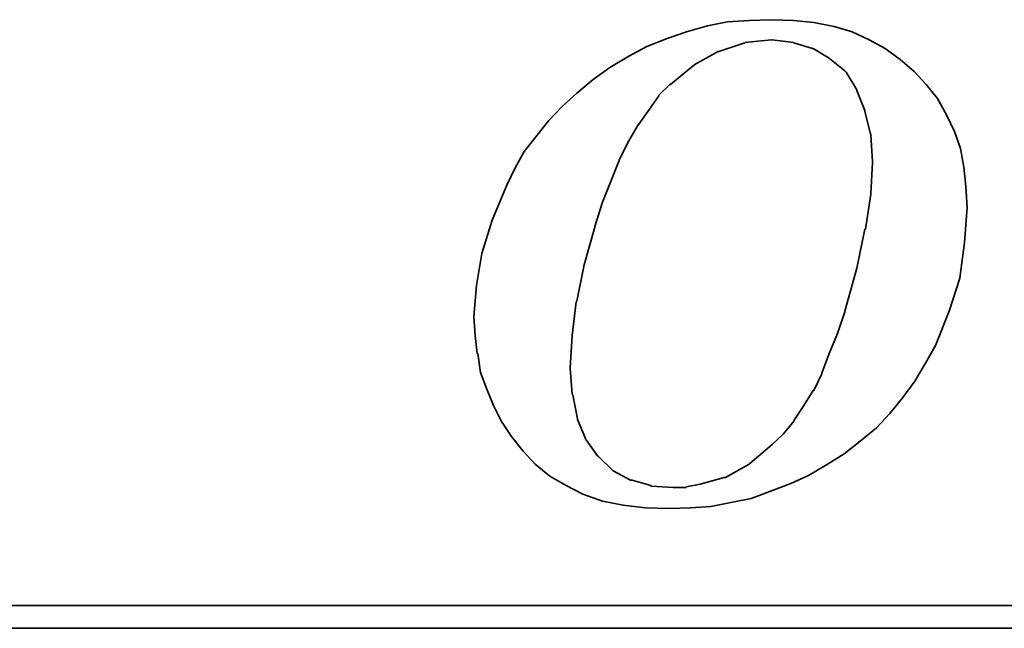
# Model space of a CAD drawing. Header units: inches. Extents: x 17 to 881, y 42 to 673.
# Tile 35 of 50: x 215 to 220, y 112 to 115. Entities that reach past the tile are written whole.
import ezdxf

# ---------------------------------------------------------------- set-up
doc = ezdxf.new("R2010")
doc.units = ezdxf.units.IN
doc.header["$LTSCALE"] = 0.1
doc.layers.add('DIM', color=4, linetype='Continuous')
doc.layers.add('layer 1', color=7, linetype='Continuous')

# ---------------------------------------------------------------- blocks, each defined once
blk = doc.blocks.new('TBI MOTION logo(完整正式版)')
at = {"layer": 'layer 1', "color": 22, "lineweight": 35}
for points, knots in [([(-11.34375, -6.98375), (-11.34375, -6.98375), (-10.91375, -7.43875), (-10.91375, -7.43875), (-10.91375, -7.43875), (-10.91375, -7.43875), (-10.38625, -7.87125), (-10.38625, -7.87125), (-10.38625, -7.87125), (-10.38625, -7.87125), (-9.81125, -8.20375), (-9.81125, -8.20375), (-9.81125, -8.20375), (-9.81125, -8.20375), (-9.21125, -8.51875), (-9.21125, -8.51875), (-9.21125, -8.51875), (-9.21125, -8.51875), (-8.51625, -8.75875), (-8.51625, -8.75875), (-8.51625, -8.75875), (-8.51625, -8.75875), (-7.77125, -8.90375), (-7.77125, -8.90375), (-7.77125, -8.90375), (-7.77125, -8.90375), (-6.97875, -8.99875), (-6.97875, -8.99875), (-6.97875, -8.99875), (-6.97875, -8.99875), (-6.14125, -9.02375), (-6.14125, -9.02375), (-6.14125, -9.02375), (-6.14125, -9.02375), (-5.37125, -8.99875), (-5.37125, -8.99875), (-5.37125, -8.99875), (-5.37125, -8.99875), (-4.65375, -8.94875), (-4.65375, -8.94875), (-4.65375, -8.94875), (-4.65375, -8.94875), (-3.93375, -8.80625), (-3.93375, -8.80625), (-3.93375, -8.80625), (-3.93375, -8.80625), (-3.21375, -8.66375), (-3.21375, -8.66375), (-3.21375, -8.66375), (-3.21375, -8.66375), (-2.49375, -8.39875), (-2.49375, -8.39875), (-2.49375, -8.39875), (-2.49375, -8.39875), (-1.79875, -8.13375), (-1.79875, -8.13375), (-1.79875, -8.13375), (-1.79875, -8.13375), (-1.17375, -7.84375), (-1.17375, -7.84375), (-1.17375, -7.84375), (-1.17375, -7.84375), (-0.52375, -7.46375), (-0.52375, -7.46375), (-0.52375, -7.46375), (-0.52375, -7.46375), (0.10124, -7.07875), (0.10124, -7.07875), (0.10124, -7.07875), (0.10124, -7.07875), (0.67625, -6.62375), (0.67625, -6.62375), (0.67625, -6.62375), (0.67625, -6.62375), (1.24874, -6.14375), (1.24874, -6.14375), (1.24874, -6.14375), (1.24874, -6.14375), (1.72874, -5.64125), (1.72874, -5.64125), (1.72874, -5.64125), (1.72874, -5.64125), (2.18624, -5.06375), (2.18624, -5.06375), (2.18624, -5.06375), (2.18624, -5.06375), (2.61625, -4.48874), (2.61625, -4.48874), (2.61625, -4.48874), (2.61625, -4.48874), (3.00125, -3.83874), (3.00125, -3.83874), (3.00125, -3.83874), (3.00125, -3.83874), (3.36124, -3.21374), (3.36124, -3.21374), (3.36124, -3.21374), (3.36124, -3.21374), (3.84374, -1.99125), (3.84374, -1.99125), (3.84374, -1.99125), (3.84374, -1.99125), (4.22625, -0.81875), (4.22625, -0.81875), (4.22625, -0.81875), (4.22625, -0.81875), (4.39125, 0.45624), (4.39125, 0.45624), (4.39125, 0.45624), (4.39125, 0.45624), (4.48874, 1.70124), (4.48874, 1.70124), (4.48874, 1.70124), (4.48874, 1.70124), (4.43874, 2.44625), (4.43874, 2.44625), (4.43874, 2.44625), (4.43874, 2.44625), (4.36874, 3.14125), (4.36874, 3.14125), (4.36874, 3.14125), (4.36874, 3.14125), (4.25125, 3.81125), (4.25125, 3.81125), (4.25125, 3.81125), (4.25125, 3.81125), (4.03124, 4.41125), (4.03124, 4.41125), (4.03124, 4.41125), (4.03124, 4.41125), (3.74374, 5.01125), (3.74374, 5.01125), (3.74374, 5.01125), (3.74374, 5.01125), (3.43124, 5.58875), (3.43124, 5.58875), (3.43124, 5.58875), (3.43124, 5.58875), (3.02625, 6.09125), (3.02625, 6.09125), (3.02625, 6.09125), (3.02625, 6.09125), (2.59374, 6.54875), (2.59374, 6.54875), (2.59374, 6.54875), (2.59374, 6.54875), (2.09124, 6.98125), (2.09124, 6.98125), (2.09124, 6.98125), (2.09124, 6.98125), (1.56124, 7.36625), (1.56124, 7.36625), (1.56124, 7.36625), (1.56124, 7.36625), (0.98624, 7.67625), (0.98624, 7.67625), (0.98624, 7.67625), (0.98624, 7.67625), (0.38624, 7.96375), (0.38624, 7.96375), (0.38624, 7.96375), (0.38624, 7.96375), (-0.25875, 8.15625), (-0.25875, 8.15625), (-0.25875, 8.15625), (-0.25875, 8.15625), (-0.98125, 8.30125), (-0.98125, 8.30125), (-0.98125, 8.30125), (-0.98125, 8.30125), (-1.70124, 8.37125), (-1.70124, 8.37125), (-1.70124, 8.37125), (-1.70124, 8.37125), (-2.49375, 8.39624), (-2.49375, 8.39624), (-2.49375, 8.39624), (-2.49375, 8.39624), (-3.28625, 8.37125), (-3.28625, 8.37125), (-3.28625, 8.37125), (-3.28625, 8.37125), (-4.05125, 8.32125), (-4.05125, 8.32125), (-4.05125, 8.32125), (-4.05125, 8.32125), (-4.77375, 8.18125), (-4.77375, 8.18125), (-4.77375, 8.18125), (-4.77375, 8.18125), (-5.51625, 7.96375), (-5.51625, 7.96375), (-5.51625, 7.96375), (-5.51625, 7.96375), (-6.21125, 7.72625), (-6.21125, 7.72625), (-6.21125, 7.72625), (-6.21125, 7.72625), (-6.92875, 7.43625), (-6.92875, 7.43625), (-6.92875, 7.43625), (-6.92875, 7.43625), (-7.57875, 7.10125), (-7.57875, 7.10125), (-7.57875, 7.10125), (-7.57875, 7.10125), (-8.24875, 6.69125), (-8.24875, 6.69125), (-8.24875, 6.69125), (-8.24875, 6.69125), (-8.84875, 6.26125), (-8.84875, 6.26125), (-8.84875, 6.26125), (-8.84875, 6.26125), (-9.42625, 5.78125), (-9.42625, 5.78125), (-9.42625, 5.78125), (-9.42625, 5.78125), (-9.95375, 5.30125), (-9.95375, 5.30125), (-9.95375, 5.30125), (-9.95375, 5.30125), (-10.43375, 4.79624), (-10.43375, 4.79624), (-10.43375, 4.79624), (-10.43375, 4.79624), (-10.88875, 4.22125), (-10.88875, 4.22125), (-10.88875, 4.22125), (-10.88875, 4.22125), (-11.29875, 3.69375), (-11.29875, 3.69375), (-11.29875, 3.69375), (-11.29875, 3.69375), (-11.63375, 3.09125), (-11.63375, 3.09125), (-11.63375, 3.09125), (-11.63375, 3.09125), (-11.91875, 2.49625), (-11.91875, 2.49625), (-11.91875, 2.49625), (-11.91875, 2.49625), (-12.44875, 1.24625), (-12.44875, 1.24625), (-12.44875, 1.24625), (-12.44875, 1.24625), (-12.80875, 0.06874), (-12.80875, 0.06874), (-12.80875, 0.06874), (-12.80875, 0.06874), (-12.99875, -1.07875), (-12.99875, -1.07875), (-12.99875, -1.07875), (-12.99875, -1.07875), (-13.09375, -2.18375), (-13.09375, -2.18375), (-13.09375, -2.18375), (-13.09375, -2.18375), (-13.04875, -2.85375), (-13.04875, -2.85375), (-13.04875, -2.85375), (-13.04875, -2.85375), (-12.97375, -3.50375), (-12.97375, -3.50375), (-12.97375, -3.50375), (-12.97375, -3.50375), (-12.95375, -3.50375), (-12.95375, -3.50375), (-12.95375, -3.50375), (-12.95375, -3.50375), (-12.85375, -4.17375), (-12.85375, -4.17375), (-12.85375, -4.17375), (-12.85375, -4.17375), (-12.63875, -4.77624), (-12.63875, -4.77624), (-12.63875, -4.77624), (-12.63875, -4.77624), (-12.39875, -5.35125), (-12.39875, -5.35125), (-12.39875, -5.35125), (-12.39875, -5.35125), (-12.11375, -5.92875), (-12.11375, -5.92875), (-12.11375, -5.92875), (-12.11375, -5.92875), (-11.75375, -6.45375), (-11.75375, -6.45375), (-11.75375, -6.45375), (-11.75375, -6.45375), (-11.34375, -6.98375), (-11.34375, -6.98375)], [0, 0, 0, 0, 0.01369863, 0.01369863, 0.01369863, 0.01369863, 0.02739726, 0.02739726, 0.02739726, 0.02739726, 0.04109589, 0.04109589, 0.04109589, 0.04109589, 0.05479452, 0.05479452, 0.05479452, 0.05479452, 0.06849315, 0.06849315, 0.06849315, 0.06849315, 0.08219178, 0.08219178, 0.08219178, 0.08219178, 0.09589041, 0.09589041, 0.09589041, 0.09589041, 0.10958904, 0.10958904, 0.10958904, 0.10958904, 0.12328767, 0.12328767, 0.12328767, 0.12328767, 0.1369863, 0.1369863, 0.1369863, 0.1369863, 0.15068493, 0.15068493, 0.15068493, 0.15068493, 0.16438356, 0.16438356, 0.16438356, 0.16438356, 0.17808219, 0.17808219, 0.17808219, 0.17808219, 0.19178082, 0.19178082, 0.19178082, 0.19178082, 0.20547945, 0.20547945, 0.20547945, 0.20547945, 0.21917808, 0.21917808, 0.21917808, 0.21917808, 0.23287671, 0.23287671, 0.23287671, 0.23287671, 0.24657534, 0.24657534, 0.24657534, 0.24657534, 0.26027397, 0.26027397, 0.26027397, 0.26027397, 0.2739726, 0.2739726, 0.2739726, 0.2739726, 0.28767123, 0.28767123, 0.28767123, 0.28767123, 0.30136986, 0.30136986, 0.30136986, 0.30136986, 0.31506849, 0.31506849, 0.31506849, 0.31506849, 0.32876712, 0.32876712, 0.32876712, 0.32876712, 0.34246575, 0.34246575, 0.34246575, 0.34246575, 0.35616438, 0.35616438, 0.35616438, 0.35616438, 0.36986301, 0.36986301, 0.36986301, 0.36986301, 0.38356164, 0.38356164, 0.38356164, 0.38356164, 0.39726027, 0.39726027, 0.39726027, 0.39726027, 0.4109589, 0.4109589, 0.4109589, 0.4109589, 0.42465753, 0.42465753, 0.42465753, 0.42465753, 0.43835616, 0.43835616, 0.43835616, 0.43835616, 0.45205479, 0.45205479, 0.45205479, 0.45205479, 0.46575342, 0.46575342, 0.46575342, 0.46575342, 0.47945205, 0.47945205, 0.47945205, 0.47945205, 0.49315068, 0.49315068, 0.49315068, 0.49315068, 0.50684932, 0.50684932, 0.50684932, 0.50684932, 0.52054795, 0.52054795, 0.52054795, 0.52054795, 0.53424658, 0.53424658, 0.53424658, 0.53424658, 0.54794521, 0.54794521, 0.54794521, 0.54794521, 0.56164384, 0.56164384, 0.56164384, 0.56164384, 0.57534247, 0.57534247, 0.57534247, 0.57534247, 0.5890411, 0.5890411, 0.5890411, 0.5890411, 0.60273973, 0.60273973, 0.60273973, 0.60273973, 0.61643836, 0.61643836, 0.61643836, 0.61643836, 0.63013699, 0.63013699, 0.63013699, 0.63013699, 0.64383562, 0.64383562, 0.64383562, 0.64383562, 0.65753425, 0.65753425, 0.65753425, 0.65753425, 0.67123288, 0.67123288, 0.67123288, 0.67123288, 0.68493151, 0.68493151, 0.68493151, 0.68493151, 0.69863014, 0.69863014, 0.69863014, 0.69863014, 0.71232877, 0.71232877, 0.71232877, 0.71232877, 0.7260274, 0.7260274, 0.7260274, 0.7260274, 0.73972603, 0.73972603, 0.73972603, 0.73972603, 0.75342466, 0.75342466, 0.75342466, 0.75342466, 0.76712329, 0.76712329, 0.76712329, 0.76712329, 0.78082192, 0.78082192, 0.78082192, 0.78082192, 0.79452055, 0.79452055, 0.79452055, 0.79452055, 0.80821918, 0.80821918, 0.80821918, 0.80821918, 0.82191781, 0.82191781, 0.82191781, 0.82191781, 0.83561644, 0.83561644, 0.83561644, 0.83561644, 0.84931507, 0.84931507, 0.84931507, 0.84931507, 0.8630137, 0.8630137, 0.8630137, 0.8630137, 0.87671233, 0.87671233, 0.87671233, 0.87671233, 0.89041096, 0.89041096, 0.89041096, 0.89041096, 0.90410959, 0.90410959, 0.90410959, 0.90410959, 0.91780822, 0.91780822, 0.91780822, 0.91780822, 0.93150685, 0.93150685, 0.93150685, 0.93150685, 0.94520548, 0.94520548, 0.94520548, 0.94520548, 0.95890411, 0.95890411, 0.95890411, 0.95890411, 0.97260274, 0.97260274, 0.97260274, 0.97260274, 0.98630137, 0.98630137, 0.98630137, 0.98630137, 1, 1, 1, 1]), ([(-8.77875, 1.03124), (-8.77875, 1.03124), (-8.51625, 1.89625), (-8.51625, 1.89625), (-8.51625, 1.89625), (-8.51625, 1.89625), (-8.20375, 2.66375), (-8.20375, 2.66375), (-8.20375, 2.66375), (-8.20375, 2.66375), (-7.91625, 3.38125), (-7.91625, 3.38125), (-7.91625, 3.38125), (-7.91625, 3.38125), (-7.91625, 3.40624), (-7.91625, 3.40624), (-7.91625, 3.40624), (-7.91625, 3.40624), (-7.57875, 4.07624), (-7.57875, 4.07624), (-7.57875, 4.07624), (-7.57875, 4.07624), (-7.24375, 4.65125), (-7.24375, 4.65125), (-7.24375, 4.65125), (-7.24375, 4.65125), (-7.21875, 4.65125), (-7.21875, 4.65125), (-7.21875, 4.65125), (-7.21875, 4.65125), (-7.21875, 4.67624), (-7.21875, 4.67624), (-7.21875, 4.67624), (-7.21875, 4.67624), (-6.83625, 5.20375), (-6.83625, 5.20375), (-6.83625, 5.20375), (-6.83625, 5.20375), (-6.49875, 5.68625), (-6.49875, 5.68625), (-6.49875, 5.68625), (-6.49875, 5.68625), (-6.49875, 5.70625), (-6.49875, 5.70625), (-6.49875, 5.70625), (-6.49875, 5.70625), (-6.11625, 6.09125), (-6.11625, 6.09125), (-6.11625, 6.09125), (-6.11625, 6.09125), (-6.09125, 6.09125), (-6.09125, 6.09125), (-6.09125, 6.09125), (-6.09125, 6.09125), (-5.27375, 6.76625), (-5.27375, 6.76625), (-5.27375, 6.76625), (-5.27375, 6.76625), (-5.24875, 6.76625), (-5.24875, 6.76625), (-5.24875, 6.76625), (-5.24875, 6.76625), (-5.24875, 6.78625), (-5.24875, 6.78625), (-5.24875, 6.78625), (-5.24875, 6.78625), (-4.38875, 7.26624), (-4.38875, 7.26624), (-4.38875, 7.26624), (-4.38875, 7.26624), (-4.36125, 7.26624), (-4.36125, 7.26624), (-4.36125, 7.26624), (-4.36125, 7.26624), (-3.93375, 7.41125), (-3.93375, 7.41125), (-3.93375, 7.41125), (-3.93375, 7.41125), (-3.47375, 7.55625), (-3.47375, 7.55625), (-3.47375, 7.55625), (-3.47375, 7.55625), (-3.45375, 7.55625), (-3.45375, 7.55625), (-3.45375, 7.55625), (-3.45375, 7.55625), (-3.42875, 7.58124), (-3.42875, 7.58124), (-3.42875, 7.58124), (-3.42875, 7.58124), (-2.97375, 7.62625), (-2.97375, 7.62625), (-2.97375, 7.62625), (-2.97375, 7.62625), (-2.49375, 7.67625), (-2.49375, 7.67625), (-2.49375, 7.67625), (-2.49375, 7.67625), (-2.46875, 7.67625), (-2.46875, 7.67625), (-2.46875, 7.67625), (-2.46875, 7.67625), (-1.70124, 7.58124), (-1.70124, 7.58124), (-1.70124, 7.58124), (-1.70124, 7.58124), (-1.67875, 7.55625), (-1.67875, 7.55625), (-1.67875, 7.55625), (-1.67875, 7.55625), (-1.65375, 7.55625), (-1.65375, 7.55625), (-1.65375, 7.55625), (-1.65375, 7.55625), (-1.03125, 7.36625), (-1.03125, 7.36625), (-1.03125, 7.36625), (-1.03125, 7.36625), (-1.00625, 7.36625), (-1.00625, 7.36625), (-1.00625, 7.36625), (-1.00625, 7.36625), (-0.43124, 7.02624), (-0.43124, 7.02624), (-0.43124, 7.02624), (-0.43124, 7.02624), (-0.40625, 7.00624), (-0.40625, 7.00624), (-0.40625, 7.00624), (-0.40625, 7.00624), (0.12124, 6.57124), (0.12124, 6.57124), (0.12124, 6.57124), (0.12124, 6.57124), (0.14624, 6.54875), (0.14624, 6.54875), (0.14624, 6.54875), (0.14624, 6.54875), (0.17124, 6.52375), (0.17124, 6.52375), (0.17124, 6.52375), (0.17124, 6.52375), (0.55625, 5.89875), (0.55625, 5.89875), (0.55625, 5.89875), (0.55625, 5.89875), (0.55625, 5.87625), (0.55625, 5.87625), (0.55625, 5.87625), (0.55625, 5.87625), (0.84124, 5.15625), (0.84124, 5.15625), (0.84124, 5.15625), (0.84124, 5.15625), (0.84124, 5.13125), (0.84124, 5.13125), (0.84124, 5.13125), (0.84124, 5.13125), (1.03624, 4.31875), (1.03624, 4.31875), (1.03624, 4.31875), (1.03624, 4.31875), (1.05624, 4.31875), (1.05624, 4.31875), (1.05624, 4.31875), (1.05624, 4.31875), (1.05624, 4.29125), (1.05624, 4.29125), (1.05624, 4.29125), (1.05624, 4.29125), (1.10625, 3.33125), (1.10625, 3.33125), (1.10625, 3.33125), (1.10625, 3.33125), (1.10625, 3.30875), (1.10625, 3.30875), (1.10625, 3.30875), (1.10625, 3.30875), (1.05624, 2.20624), (1.05624, 2.20624), (1.05624, 2.20624), (1.05624, 2.20624), (1.05624, 2.18124), (1.05624, 2.18124), (1.05624, 2.18124), (1.05624, 2.18124), (0.86624, 0.93624), (0.86624, 0.93624), (0.86624, 0.93624), (0.86624, 0.93624), (0.84124, 0.93624), (0.84124, 0.93624), (0.84124, 0.93624), (0.84124, 0.93624), (0.55625, -0.45874), (0.55625, -0.45874), (0.55625, -0.45874), (0.55625, -0.45874), (0.12124, -1.99125), (0.12124, -1.99125), (0.12124, -1.99125), (0.12124, -1.99125), (0.12124, -2.01874), (0.12124, -2.01874), (0.12124, -2.01874), (0.12124, -2.01874), (-0.13874, -2.78375), (-0.13874, -2.78375), (-0.13874, -2.78375), (-0.13874, -2.78375), (-0.43124, -3.50375), (-0.43124, -3.50375), (-0.43124, -3.50375), (-0.43124, -3.50375), (-0.69375, -4.19875), (-0.69375, -4.19875), (-0.69375, -4.19875), (-0.69375, -4.19875), (-0.69375, -4.22375), (-0.69375, -4.22375), (-0.69375, -4.22375), (-0.69375, -4.22375), (-0.98125, -4.82374), (-0.98125, -4.82374), (-0.98125, -4.82374), (-0.98125, -4.82374), (-1.00625, -4.82374), (-1.00625, -4.82374), (-1.00625, -4.82374), (-1.00625, -4.82374), (-1.33875, -5.35125), (-1.33875, -5.35125), (-1.33875, -5.35125), (-1.33875, -5.35125), (-1.67875, -5.87875), (-1.67875, -5.87875), (-1.67875, -5.87875), (-1.67875, -5.87875), (-1.67875, -5.90375), (-1.67875, -5.90375), (-1.67875, -5.90375), (-1.67875, -5.90375), (-2.05875, -6.35875), (-2.05875, -6.35875), (-2.05875, -6.35875), (-2.05875, -6.35875), (-2.08375, -6.38375), (-2.08375, -6.38375), (-2.08375, -6.38375), (-2.08375, -6.38375), (-2.46875, -6.74375), (-2.46875, -6.74375), (-2.46875, -6.74375), (-2.46875, -6.74375), (-3.25875, -7.41625), (-3.25875, -7.41625), (-3.25875, -7.41625), (-3.25875, -7.41625), (-3.28625, -7.43875), (-3.28625, -7.43875), (-3.28625, -7.43875), (-3.28625, -7.43875), (-4.12375, -7.91875), (-4.12375, -7.91875), (-4.12375, -7.91875), (-4.12375, -7.91875), (-4.14875, -7.91875), (-4.14875, -7.91875), (-4.14875, -7.91875), (-4.14875, -7.91875), (-4.17125, -7.91875), (-4.17125, -7.91875), (-4.17125, -7.91875), (-4.17125, -7.91875), (-5.03375, -8.15875), (-5.03375, -8.15875), (-5.03375, -8.15875), (-5.03375, -8.15875), (-5.51625, -8.25625), (-5.51625, -8.25625), (-5.51625, -8.25625), (-5.51625, -8.25625), (-5.54125, -8.27875), (-5.54125, -8.27875), (-5.54125, -8.27875), (-5.54125, -8.27875), (-5.56375, -8.27875), (-5.56375, -8.27875), (-5.56375, -8.27875), (-5.56375, -8.27875), (-5.99625, -8.27875), (-5.99625, -8.27875), (-5.99625, -8.27875), (-5.99625, -8.27875), (-6.76375, -8.23125), (-6.76375, -8.23125), (-6.76375, -8.23125), (-6.76375, -8.23125), (-6.78875, -8.23125), (-6.78875, -8.23125), (-6.78875, -8.23125), (-6.78875, -8.23125), (-6.78875, -8.20375), (-6.78875, -8.20375), (-6.78875, -8.20375), (-6.78875, -8.20375), (-7.45875, -8.01375), (-7.45875, -8.01375), (-7.45875, -8.01375), (-7.45875, -8.01375), (-7.48375, -8.01375), (-7.48375, -8.01375), (-7.48375, -8.01375), (-7.48375, -8.01375), (-7.50875, -8.01375), (-7.50875, -8.01375), (-7.50875, -8.01375), (-7.50875, -8.01375), (-8.13125, -7.67875), (-8.13125, -7.67875), (-8.13125, -7.67875), (-8.13125, -7.67875), (-8.15625, -7.65375), (-8.15625, -7.65375), (-8.15625, -7.65375), (-8.15625, -7.65375), (-8.65875, -7.17375), (-8.65875, -7.17375), (-8.65875, -7.17375), (-8.65875, -7.17375), (-8.68375, -7.14875), (-8.68375, -7.14875), (-8.68375, -7.14875), (-8.68375, -7.14875), (-9.08875, -6.57375), (-9.08875, -6.57375), (-9.08875, -6.57375), (-9.08875, -6.57375), (-9.11375, -6.54875), (-9.11375, -6.54875), (-9.11375, -6.54875), (-9.11375, -6.54875), (-9.11375, -6.52875), (-9.11375, -6.52875), (-9.11375, -6.52875), (-9.11375, -6.52875), (-9.40375, -5.85375), (-9.40375, -5.85375), (-9.40375, -5.85375), (-9.40375, -5.85375), (-9.40375, -5.82875), (-9.40375, -5.82875), (-9.40375, -5.82875), (-9.40375, -5.82875), (-9.56875, -4.96875), (-9.56875, -4.96875), (-9.56875, -4.96875), (-9.56875, -4.96875), (-9.59375, -4.94375), (-9.59375, -4.94375), (-9.59375, -4.94375), (-9.59375, -4.94375), (-9.66375, -4.03375), (-9.66375, -4.03375), (-9.66375, -4.03375), (-9.66375, -4.03375), (-9.66375, -4.00875), (-9.66375, -4.00875), (-9.66375, -4.00875), (-9.66375, -4.00875), (-9.59375, -2.85375), (-9.59375, -2.85375), (-9.59375, -2.85375), (-9.59375, -2.85375), (-9.45125, -1.65875), (-9.45125, -1.65875), (-9.45125, -1.65875), (-9.45125, -1.65875), (-9.42625, -1.63375), (-9.42625, -1.63375), (-9.42625, -1.63375), (-9.42625, -1.63375), (-9.16125, -0.33875), (-9.16125, -0.33875), (-9.16125, -0.33875), (-9.16125, -0.33875), (-8.77875, 1.00624), (-8.77875, 1.00624), (-8.77875, 1.00624), (-8.77875, 1.00624), (-8.77875, 1.03124), (-8.77875, 1.03124)], [0, 0, 0, 0, 0.01020408, 0.01020408, 0.01020408, 0.01020408, 0.02040816, 0.02040816, 0.02040816, 0.02040816, 0.03061224, 0.03061224, 0.03061224, 0.03061224, 0.04081633, 0.04081633, 0.04081633, 0.04081633, 0.05102041, 0.05102041, 0.05102041, 0.05102041, 0.06122449, 0.06122449, 0.06122449, 0.06122449, 0.07142857, 0.07142857, 0.07142857, 0.07142857, 0.08163265, 0.08163265, 0.08163265, 0.08163265, 0.09183673, 0.09183673, 0.09183673, 0.09183673, 0.10204082, 0.10204082, 0.10204082, 0.10204082, 0.1122449, 0.1122449, 0.1122449, 0.1122449, 0.12244898, 0.12244898, 0.12244898, 0.12244898, 0.13265306, 0.13265306, 0.13265306, 0.13265306, 0.14285714, 0.14285714, 0.14285714, 0.14285714, 0.15306122, 0.15306122, 0.15306122, 0.15306122, 0.16326531, 0.16326531, 0.16326531, 0.16326531, 0.17346939, 0.17346939, 0.17346939, 0.17346939, 0.18367347, 0.18367347, 0.18367347, 0.18367347, 0.19387755, 0.19387755, 0.19387755, 0.19387755, 0.20408163, 0.20408163, 0.20408163, 0.20408163, 0.21428571, 0.21428571, 0.21428571, 0.21428571, 0.2244898, 0.2244898, 0.2244898, 0.2244898, 0.23469388, 0.23469388, 0.23469388, 0.23469388, 0.24489796, 0.24489796, 0.24489796, 0.24489796, 0.25510204, 0.25510204, 0.25510204, 0.25510204, 0.26530612, 0.26530612, 0.26530612, 0.26530612, 0.2755102, 0.2755102, 0.2755102, 0.2755102, 0.28571429, 0.28571429, 0.28571429, 0.28571429, 0.29591837, 0.29591837, 0.29591837, 0.29591837, 0.30612245, 0.30612245, 0.30612245, 0.30612245, 0.31632653, 0.31632653, 0.31632653, 0.31632653, 0.32653061, 0.32653061, 0.32653061, 0.32653061, 0.33673469, 0.33673469, 0.33673469, 0.33673469, 0.34693878, 0.34693878, 0.34693878, 0.34693878, 0.35714286, 0.35714286, 0.35714286, 0.35714286, 0.36734694, 0.36734694, 0.36734694, 0.36734694, 0.37755102, 0.37755102, 0.37755102, 0.37755102, 0.3877551, 0.3877551, 0.3877551, 0.3877551, 0.39795918, 0.39795918, 0.39795918, 0.39795918, 0.40816327, 0.40816327, 0.40816327, 0.40816327, 0.41836735, 0.41836735, 0.41836735, 0.41836735, 0.42857143, 0.42857143, 0.42857143, 0.42857143, 0.43877551, 0.43877551, 0.43877551, 0.43877551, 0.44897959, 0.44897959, 0.44897959, 0.44897959, 0.45918367, 0.45918367, 0.45918367, 0.45918367, 0.46938776, 0.46938776, 0.46938776, 0.46938776, 0.47959184, 0.47959184, 0.47959184, 0.47959184, 0.48979592, 0.48979592, 0.48979592, 0.48979592, 0.5, 0.5, 0.5, 0.5, 0.51020408, 0.51020408, 0.51020408, 0.51020408, 0.52040816, 0.52040816, 0.52040816, 0.52040816, 0.53061224, 0.53061224, 0.53061224, 0.53061224, 0.54081633, 0.54081633, 0.54081633, 0.54081633, 0.55102041, 0.55102041, 0.55102041, 0.55102041, 0.56122449, 0.56122449, 0.56122449, 0.56122449, 0.57142857, 0.57142857, 0.57142857, 0.57142857, 0.58163265, 0.58163265, 0.58163265, 0.58163265, 0.59183673, 0.59183673, 0.59183673, 0.59183673, 0.60204082, 0.60204082, 0.60204082, 0.60204082, 0.6122449, 0.6122449, 0.6122449, 0.6122449, 0.62244898, 0.62244898, 0.62244898, 0.62244898, 0.63265306, 0.63265306, 0.63265306, 0.63265306, 0.64285714, 0.64285714, 0.64285714, 0.64285714, 0.65306122, 0.65306122, 0.65306122, 0.65306122, 0.66326531, 0.66326531, 0.66326531, 0.66326531, 0.67346939, 0.67346939, 0.67346939, 0.67346939, 0.68367347, 0.68367347, 0.68367347, 0.68367347, 0.69387755, 0.69387755, 0.69387755, 0.69387755, 0.70408163, 0.70408163, 0.70408163, 0.70408163, 0.71428571, 0.71428571, 0.71428571, 0.71428571, 0.7244898, 0.7244898, 0.7244898, 0.7244898, 0.73469388, 0.73469388, 0.73469388, 0.73469388, 0.74489796, 0.74489796, 0.74489796, 0.74489796, 0.75510204, 0.75510204, 0.75510204, 0.75510204, 0.76530612, 0.76530612, 0.76530612, 0.76530612, 0.7755102, 0.7755102, 0.7755102, 0.7755102, 0.78571429, 0.78571429, 0.78571429, 0.78571429, 0.79591837, 0.79591837, 0.79591837, 0.79591837, 0.80612245, 0.80612245, 0.80612245, 0.80612245, 0.81632653, 0.81632653, 0.81632653, 0.81632653, 0.82653061, 0.82653061, 0.82653061, 0.82653061, 0.83673469, 0.83673469, 0.83673469, 0.83673469, 0.84693878, 0.84693878, 0.84693878, 0.84693878, 0.85714286, 0.85714286, 0.85714286, 0.85714286, 0.86734694, 0.86734694, 0.86734694, 0.86734694, 0.87755102, 0.87755102, 0.87755102, 0.87755102, 0.8877551, 0.8877551, 0.8877551, 0.8877551, 0.89795918, 0.89795918, 0.89795918, 0.89795918, 0.90816327, 0.90816327, 0.90816327, 0.90816327, 0.91836735, 0.91836735, 0.91836735, 0.91836735, 0.92857143, 0.92857143, 0.92857143, 0.92857143, 0.93877551, 0.93877551, 0.93877551, 0.93877551, 0.94897959, 0.94897959, 0.94897959, 0.94897959, 0.95918367, 0.95918367, 0.95918367, 0.95918367, 0.96938776, 0.96938776, 0.96938776, 0.96938776, 0.97959184, 0.97959184, 0.97959184, 0.97959184, 0.98979592, 0.98979592, 0.98979592, 0.98979592, 1, 1, 1, 1]), ([(75.90875, -9.47875), (75.90875, -9.47875), (75.90875, -12.28625), (75.90875, -12.28625), (75.90875, -12.28625), (75.90875, -12.28625), (75.90875, -12.47875), (75.90875, -12.47875), (75.90875, -12.47875), (75.90875, -12.47875), (75.71625, -12.47875), (75.71625, -12.47875), (75.71625, -12.47875), (75.71625, -12.47875), (-88.32875, -12.47875), (-88.32875, -12.47875), (-88.32875, -12.47875), (-88.32875, -12.47875), (-88.32875, -13.29375), (-88.32875, -13.29375), (-88.32875, -13.29375), (-88.32875, -13.29375), (82.89125, -13.29375), (82.89125, -13.29375), (82.89125, -13.29375), (82.89125, -13.29375), (75.90875, -9.47875), (75.90875, -9.47875)], [0, 0, 0, 0, 0.14285714, 0.14285714, 0.14285714, 0.14285714, 0.28571429, 0.28571429, 0.28571429, 0.28571429, 0.42857143, 0.42857143, 0.42857143, 0.42857143, 0.57142857, 0.57142857, 0.57142857, 0.57142857, 0.71428571, 0.71428571, 0.71428571, 0.71428571, 0.85714286, 0.85714286, 0.85714286, 0.85714286, 1, 1, 1, 1])]:
    blk.add_open_spline(points, degree=3, knots=knots, dxfattribs=at)

msp = doc.modelspace()

# ---------------------------------------------------------------- block references
at = {"layer": 'DIM', "xscale": 0.141750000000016, "yscale": 0.1417499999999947, "zscale": 0.14175}
msp.add_blockref('TBI MOTION logo(完整正式版)', (218.9297, 113.8773), dxfattribs=at)

doc.saveas('drawing.dxf')
